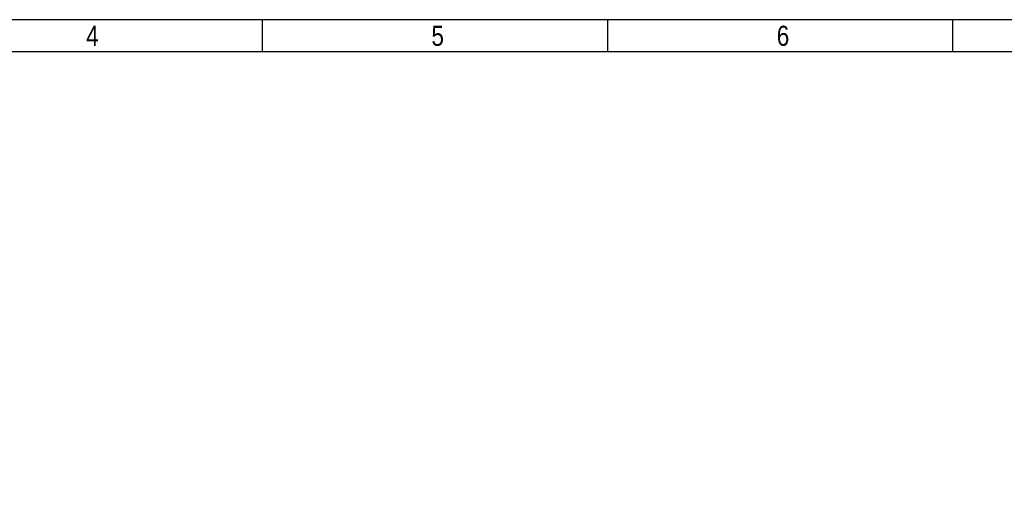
# Model space of a CAD drawing. Header units: millimetres. Extents: x 16 to 406, y 5 to 285.
# Tile 6 of 7: x 161 to 283, y 224 to 285. Entities that reach past the tile are written whole.
import ezdxf

# ---------------------------------------------------------------- set-up
doc = ezdxf.new("R2010")
doc.units = ezdxf.units.MM
doc.layers.add('10', color=7, linetype='Continuous')
doc.styles.add('SEACAD_Arial', font='arial.ttf')

msp = doc.modelspace()

# ---------------------------------------------------------------- linework, layer by layer
at = {"layer": '10', "color": 7, "linetype": 'Continuous'}
for p, q in [((191.222, 280.578), (191.222, 284.578)), ((234.111, 280.578), (234.111, 284.578)), ((277, 280.578), (277, 284.578)), ((405.666, 280.578), (19.666, 280.578))]:
    msp.add_line(p, q, dxfattribs=at)
msp.add_lwpolyline([(405.666, 13.577), (405.666, 284.577), (15.666, 284.577), (15.666, 13.577), (405.666, 13.577)], dxfattribs=at)

# ---------------------------------------------------------------- texts
at = {"layer": '10', "char_height": 2.5, "width": 1.52175, "attachment_point": 1, "style": 'SEACAD_Arial'}
for s, insert in [('{\\farial rounded mt|b0||i0||c0|p34;\\C7;\\H2.50000002;\\W0.8;4}', (169.333, 283.828)), ('{\\farial rounded mt|b0||i0||c0|p34;\\C7;\\H2.50000002;\\W0.8;5}', (212.222, 283.828)), ('{\\farial rounded mt|b0||i0||c0|p34;\\C7;\\H2.50000002;\\W0.8;6}', (255.11, 283.828))]:
    msp.add_mtext(s, dxfattribs=dict(at, insert=insert))

doc.saveas('drawing.dxf')
